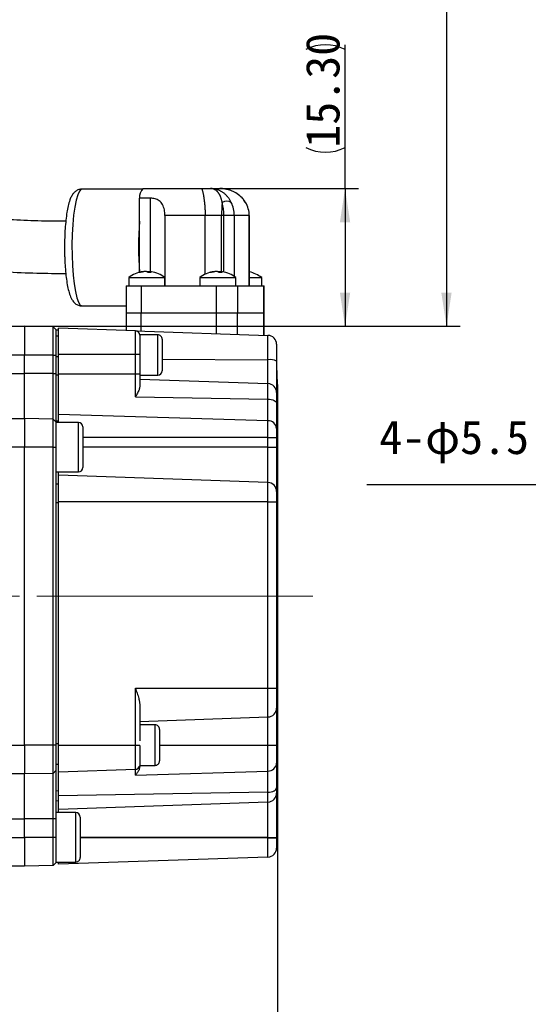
# Model space of a CAD drawing. Header units: millimetres. Extents: x 7 to 438, y 7 to 308.
# Tile 4 of 26: x 167 to 224, y 109 to 218. Entities that reach past the tile are written whole.
import ezdxf

# ---------------------------------------------------------------- set-up
doc = ezdxf.new("R2010")
doc.units = ezdxf.units.MM
doc.header["$PDSIZE"] = -1
doc.linetypes.add('SLD-中心线', pattern=[34.29, 30.48, -1.27, 1.27, -1.27])
doc.linetypes.add('SLD-实线', pattern=[0])
doc.layers.add('细实线层', color=7, linetype='SLD-实线')
doc.styles.add('SLDTEXTSTYLE1', font='txt')
doc.dimstyles.new('ISO-25', dxfattribs={"dimtxt": 2.5, "dimasz": 2.5, "dimexe": 1.25, "dimexo": 0.625, "dimtad": 1, "dimtxsty": 'Standard', "dimcen": 2.5, "dimadec": 0, "dimazin": 0, "dimtfac": 1, "dimtmove": 0, "dimatfit": 3, "dimfxl": 1, "dimarcsym": 0})
doc.dimstyles.new('SLDDIMSTYLE3', dxfattribs={"dimtxt": 3.75, "dimasz": 3.75, "dimexe": 0, "dimexo": 0.0625, "dimgap": 0.9375, "dimtad": 2, "dimrnd": 1e-09, "dimzin": 12, "dimdsep": 46, "dimtxsty": 'SLDTEXTSTYLE1', "dimsah": 1, "dimcen": 0.09, "dimadec": 0, "dimazin": 3, "dimtol": 1, "dimtp": 1, "dimtm": 1, "dimtfac": 1, "dimtdec": 0, "dimtofl": 0, "dimtmove": 0, "dimatfit": 3, "dimfxl": 1, "dimfrac": 2, "dimtolj": 1, "dimarcsym": 0})
doc.dimstyles.new('SLDDIMSTYLE5', dxfattribs={"dimtxt": 3.75, "dimasz": 3.75, "dimexe": 0, "dimexo": 0.0625, "dimgap": 0.9375, "dimtad": 2, "dimrnd": 1e-09, "dimzin": 4, "dimdsep": 46, "dimtxsty": 'SLDTEXTSTYLE1', "dimsah": 1, "dimcen": 0.09, "dimadec": 0, "dimazin": 1, "dimtfac": 1, "dimtdec": 3, "dimtofl": 0, "dimtmove": 0, "dimatfit": 3, "dimfxl": 1, "dimfrac": 2, "dimtolj": 1, "dimtzin": 12, "dimarcsym": 0})
doc.dimstyles.new('SLDDIMSTYLE6', dxfattribs={"dimtxt": 3.75, "dimasz": 3.75, "dimexe": 0, "dimexo": 0.0625, "dimgap": 0.9375, "dimtad": 2, "dimrnd": 1e-09, "dimzin": 12, "dimdsep": 46, "dimtxsty": 'SLDTEXTSTYLE1', "dimsah": 1, "dimcen": 0.09, "dimadec": 0, "dimazin": 3, "dimtol": 1, "dimtp": 30, "dimtm": 30, "dimtfac": 1, "dimtdec": 0, "dimtofl": 0, "dimtmove": 0, "dimatfit": 3, "dimfxl": 1, "dimfrac": 2, "dimtolj": 1, "dimarcsym": 0})

# ---------------------------------------------------------------- blocks, each defined once
blk = doc.blocks.new('_D_5')
at = {"layer": '细实线层', "ltscale": 1.5}
for p, q in [((195.67, 130.42), (195.67, 104.11)), ((99.07, 123.93), (99.07, 104.11)), ((99.07, 105.61), (195.67, 105.61))]:
    blk.add_line(p, q, dxfattribs=at)
for points in [[(99.07, 105.61), (102.82, 105.03), (102.82, 106.18)], [(195.67, 105.61), (191.92, 106.18), (191.92, 105.03)]]:
    blk.add_solid(points, dxfattribs=at)
at = {"layer": '细实线层', "ltscale": 1.5, "attachment_point": 1, "style": 'SLDTEXTSTYLE1'}
for s, insert, char_height in [('97', (143.35, 109.97), 3.75), ('±1', (149.89, 108.84), 2.625)]:
    blk.add_mtext(s, dxfattribs=dict(at, insert=insert, char_height=char_height))
blk = doc.blocks.new('_D_7')
at = {"layer": '细实线层', "ltscale": 1.5}
for p, q in [((203.17, 199.23), (203.17, 215.21)), ((187.22, 199.23), (204.67, 199.23)), ((203.17, 199.23), (203.17, 183.93)), ((167.57, 183.93), (204.67, 183.93))]:
    blk.add_line(p, q, dxfattribs=at)
for centre, start, end in [((200.99, 210.33), 63.4349, 116.5651), ((200.99, 208.15), 243.4349, 296.5651)]:
    blk.add_arc(centre, 4.88, start, end, dxfattribs=at)
for points in [[(203.17, 199.23), (202.6, 195.48), (203.75, 195.48)], [(203.17, 183.93), (203.75, 187.68), (202.6, 187.68)]]:
    blk.add_solid(points, dxfattribs=at)
at = {"layer": '细实线层', "ltscale": 1.5, "insert": (198.81, 203.78), "char_height": 3.75, "attachment_point": 1, "rotation": 90, "style": 'SLDTEXTSTYLE1'}
blk.add_mtext('15.30', dxfattribs=at)
blk = doc.blocks.new('_D_8')
at = {"layer": '细实线层', "ltscale": 1.5}
for p, q in [((120.18, 280.64), (215.94, 280.64)), ((214.44, 280.64), (214.44, 183.93)), ((167.57, 183.93), (215.94, 183.93))]:
    blk.add_line(p, q, dxfattribs=at)
for points in [[(214.44, 280.64), (213.86, 276.89), (215.01, 276.89)], [(214.44, 183.93), (215.01, 187.68), (213.86, 187.68)]]:
    blk.add_solid(points, dxfattribs=at)
at = {"layer": '细实线层', "ltscale": 1.5, "attachment_point": 1, "rotation": 90, "style": 'SLDTEXTSTYLE1'}
for s, insert, char_height in [('±30', (211.2, 233), 2.625), ('300', (210.07, 224.27), 3.75)]:
    blk.add_mtext(s, dxfattribs=dict(at, insert=insert, char_height=char_height))
blk = doc.blocks.new('*D35')
at = {"color": 0, "lineweight": -2}
for p, q in [((252.53, 184.01), (254.75, 187.04)), ((250.31, 180.99), (246.93, 176.37)), ((239.58, 166.33), (244.72, 173.35)), ((205.58, 166.33), (239.58, 166.33))]:
    blk.add_line(p, q, dxfattribs=at)
at = {"color": 0}
for points in [[(252.03, 184.38), (253.03, 183.64), (250.31, 180.99)], [(244.21, 173.72), (245.22, 172.98), (246.93, 176.37)]]:
    blk.add_solid(points, dxfattribs=at)
at = {"layer": 'Defpoints', "color": 0}
for p in [(250.31, 180.99), (246.93, 176.37)]:
    blk.add_point(p, dxfattribs=at)
at = {"color": 0, "insert": (221.44, 171.09), "char_height": 3.75, "attachment_point": 5}
blk.add_mtext('4-φ5.5 均布', dxfattribs=at)

msp = doc.modelspace()

# ---------------------------------------------------------------- linework, layer by layer
at = {"color": 7, "linetype": 'SLD-实线', "lineweight": 25, "ltscale": 1.5}
for p, q in [((180.663184, 199.181229), (173.979309, 199.181229)), ((180.757598, 199.230908), (187.22272, 199.230908)), ((187.22272, 199.230908), (188.215573, 199.230908)), ((188.215573, 199.230908), (189.287276, 199.230908)), ((181.589216, 198.157044), (180.358205, 198.157044)), ((180.358205, 195.615508), (180.358205, 198.157044)), ((192.107484, 197.737767), (192.126643, 197.683277)), ((187.637546, 196.230907), (183.176239, 196.230907)), ((183.176239, 196.230907), (183.176239, 188.430907)), ((189.467676, 196.230907), (187.637546, 196.230907)), ((187.637546, 189.710344), (187.637546, 196.230907)), ((189.713881, 196.230907), (189.467676, 196.230907)), ((190.872334, 196.230907), (189.713881, 196.230907)), ((192.539357, 196.230907), (190.872334, 196.230907)), ((192.539357, 188.430907), (192.539357, 196.230907)), ((192.554553, 196.230907), (192.539357, 196.230907)), ((192.554553, 188.430907), (192.554553, 196.230907)), ((180.358205, 189.930097), (180.358205, 195.615508)), ((179.155097, 189.328907), (179.155097, 188.430907)), ((179.155097, 189.328907), (183.155098, 189.328907)), ((181.492303, 190.001373), (181.492303, 189.907816)), ((183.155098, 188.430907), (183.155098, 189.328907)), ((187.033557, 189.328907), (187.033557, 188.430907)), ((187.033557, 189.328907), (191.033558, 189.328907)), ((189.370767, 190.001373), (189.370767, 189.907816)), ((191.033558, 188.430907), (191.033558, 189.328907)), ((192.554553, 189.328907), (193.916116, 189.328907)), ((193.916116, 188.430907), (193.916116, 189.328907)), ((178.874165, 188.430907), (178.874165, 185.430907)), ((178.874165, 188.430907), (180.526868, 188.430907)), ((180.526868, 188.430907), (180.526868, 185.430907)), ((180.526868, 188.430907), (188.897733, 188.430907)), ((188.897733, 185.430907), (188.897733, 188.430907)), ((188.897733, 188.430907), (191.214644, 188.430907)), ((191.214644, 188.430907), (191.214644, 185.430907)), ((191.214644, 188.430907), (194.166665, 188.430907)), ((194.166665, 185.430907), (194.166665, 188.430907)), ((194.166665, 188.430907), (194.197048, 188.430907)), ((194.197048, 185.430907), (194.197048, 188.430907)), ((173.979309, 186.181229), (178.874165, 186.181229)), ((178.874165, 185.430907), (178.874165, 183.469001)), ((178.874165, 185.430907), (180.526868, 185.430907)), ((180.526868, 183.411289), (180.526868, 185.430907)), ((180.526868, 185.430907), (188.897733, 185.430907)), ((188.897733, 185.430907), (191.214644, 185.430907)), ((188.897733, 183.118973), (188.897733, 185.430907)), ((191.214644, 183.038064), (191.214644, 185.430907)), ((191.214644, 185.430907), (194.166665, 185.430907)), ((194.166665, 182.934977), (194.166665, 185.430907)), ((194.166665, 185.430907), (194.197048, 185.430907)), ((194.197048, 182.933916), (194.197048, 185.430907)), ((105.774165, 183.930908), (167.574164, 183.930908)), ((167.574164, 183.930908), (167.574164, 180.730909)), ((170.774211, 183.869813), (167.574164, 183.92567)), ((170.774211, 180.730909), (170.774211, 183.869813)), ((170.774211, 183.869813), (171.074164, 183.559202)), ((171.074164, 183.559202), (171.074164, 180.730909)), ((171.374165, 183.481459), (171.074164, 183.481459)), ((171.074164, 182.865829), (171.374165, 182.855353)), ((179.891613, 183.433473), (171.374165, 183.730908)), ((171.374165, 180.780907), (171.374165, 183.730908)), ((179.891613, 180.780907), (179.891613, 183.433473)), ((179.891613, 183.433473), (194.609065, 182.919529)), ((182.374165, 182.981458), (180.374165, 182.981458)), ((180.374165, 182.981458), (180.374165, 180.290919)), ((194.609065, 180.209182), (194.609065, 182.919529)), ((182.874166, 182.481457), (182.874166, 178.981457)), ((195.574161, 181.920138), (195.574161, 180.044856)), ((167.574164, 180.730909), (105.774165, 180.730909)), ((170.774211, 180.730909), (167.574164, 180.730909)), ((167.574164, 178.679645), (167.574164, 180.730909)), ((170.774211, 178.680908), (170.774211, 180.730909)), ((170.774211, 180.730909), (171.074164, 180.730909)), ((171.074164, 180.730909), (171.074164, 178.680908)), ((179.891613, 180.780907), (171.374165, 180.780907)), ((171.374165, 178.620909), (171.374165, 180.780907)), ((179.891613, 178.620909), (179.891613, 180.780907)), ((180.374165, 180.780907), (179.891613, 180.780907)), ((180.374165, 180.262152), (180.374165, 178.620909)), ((194.609065, 177.555159), (194.609065, 180.209182)), ((195.574161, 180.044856), (195.574161, 176.555768)), ((105.774165, 178.679645), (167.574164, 178.679645)), ((170.774211, 178.680908), (167.574164, 178.680908)), ((167.574164, 173.679646), (167.574164, 178.679645)), ((170.774211, 173.619814), (170.774211, 178.680908)), ((170.774211, 178.680908), (171.074164, 178.680908)), ((171.074164, 178.680908), (171.074164, 173.309204)), ((179.891613, 178.620909), (171.374165, 178.620909)), ((171.374165, 174.135037), (171.374165, 178.620909)), ((179.891613, 176.072549), (179.891613, 178.620909)), ((180.374165, 178.620909), (179.891613, 178.620909)), ((180.374165, 178.620909), (180.374165, 177.21922)), ((180.374165, 178.481456), (182.374165, 178.481456)), ((195.64372, 178.135861), (195.604604, 178.582948)), ((180.374165, 178.052254), (194.609065, 177.555159)), ((194.609065, 175.83168), (194.609065, 177.555159)), ((195.674163, 177.438617), (195.674163, 130.423222)), ((195.574161, 176.555768), (195.574161, 175.363299)), ((179.891613, 176.072549), (194.609065, 175.83168)), ((194.609065, 173.426912), (194.609065, 175.83168)), ((195.574161, 175.363299), (195.574161, 172.554706)), ((194.609065, 173.426912), (171.374165, 174.135037)), ((171.374165, 173.233263), (171.374165, 174.135037)), ((105.774165, 173.679646), (167.574164, 173.679646)), ((167.574164, 173.679646), (167.574164, 170.479644)), ((170.774211, 173.619814), (167.574164, 173.675671)), ((170.774211, 170.480907), (170.774211, 173.619814)), ((170.774211, 173.619814), (171.074164, 173.309204)), ((171.074164, 173.309204), (171.074164, 170.480907)), ((173.574165, 173.233263), (171.074164, 173.233263)), ((194.609065, 171.560459), (194.609065, 173.426912)), ((174.074166, 172.733266), (174.074166, 168.233265)), ((195.574161, 172.554706), (195.574161, 171.560459)), ((194.609065, 170.483265), (194.609065, 171.560459)), ((194.609065, 171.560459), (195.574161, 171.560459)), ((195.574161, 171.560459), (195.574161, 170.483265)), ((167.574164, 170.479644), (105.774165, 170.479644)), ((170.774211, 170.480907), (167.574164, 170.480907)), ((167.574164, 137.382169), (167.574164, 170.479644)), ((170.774211, 137.380909), (170.774211, 170.480907)), ((170.774211, 170.480907), (171.074164, 170.480907)), ((171.074164, 170.480907), (171.074164, 137.380909)), ((194.609065, 166.561883), (194.609065, 170.483265)), ((194.609065, 170.483265), (195.574161, 170.483265)), ((195.574161, 170.483265), (195.574161, 165.562492)), ((171.074164, 167.733264), (173.574165, 167.733264)), ((171.374165, 167.373266), (171.374165, 167.733264)), ((171.074164, 166.418188), (171.374165, 166.407708)), ((194.609065, 166.561883), (171.374165, 167.373266)), ((171.374165, 164.423265), (171.374165, 167.373266)), ((194.609065, 164.423265), (194.609065, 166.561883)), ((195.574161, 165.562492), (195.574161, 164.423265)), ((194.609065, 164.423265), (171.374165, 164.423265)), ((171.374165, 137.330909), (171.374165, 164.423265)), ((194.609065, 143.711169), (194.609065, 164.423265)), ((194.609065, 164.423265), (195.574161, 164.423265)), ((195.574161, 164.423265), (195.574161, 143.711169)), ((179.891613, 143.711169), (194.609065, 143.711169)), ((179.891613, 137.330909), (179.891613, 143.711169)), ((194.609065, 140.511614), (194.609065, 143.711169)), ((194.609065, 143.711169), (195.574161, 143.711169)), ((195.574161, 143.711169), (195.574161, 141.497407)), ((180.374165, 141.872879), (180.374165, 137.839306)), ((195.574161, 141.497407), (195.574161, 137.378548)), ((180.374165, 140.021291), (194.609065, 140.511614)), ((194.609065, 137.378548), (194.609065, 140.511614)), ((182.074164, 139.628548), (180.374165, 139.628548)), ((182.574165, 139.128547), (182.574165, 135.628548)), ((105.774165, 137.382169), (167.574164, 137.382169)), ((167.574164, 137.382169), (167.574164, 134.182174)), ((170.774211, 137.380909), (167.574164, 137.380909)), ((170.774211, 134.242002), (170.774211, 137.380909)), ((171.074164, 137.380909), (170.774211, 137.380909)), ((171.074164, 137.380909), (171.074164, 134.552617)), ((179.891613, 137.330909), (171.374165, 137.330909)), ((171.374165, 134.380911), (171.374165, 137.330909)), ((179.891613, 134.678345), (179.891613, 137.330909)), ((180.374165, 137.330909), (180.374165, 135.178041)), ((194.609065, 137.378548), (195.574161, 137.378548)), ((194.609065, 137.363602), (194.609065, 137.378548)), ((194.609065, 134.498205), (194.609065, 137.363602)), ((194.609065, 137.363602), (195.574161, 137.363602)), ((195.574161, 137.378548), (195.574161, 137.363602)), ((195.574161, 137.363602), (195.574161, 135.38104)), ((171.074164, 135.24599), (171.374165, 135.256466)), ((179.891613, 134.678345), (171.374165, 134.380911)), ((179.891613, 134.044197), (179.891613, 134.678345)), ((180.37171, 135.128554), (182.074164, 135.128554)), ((180.374165, 135.128554), (180.374165, 135.010209)), ((195.574161, 135.38104), (195.574161, 132.634197)), ((167.574164, 134.182174), (105.774165, 134.182174)), ((170.774211, 134.242002), (167.574164, 134.186145)), ((167.574164, 129.182171), (167.574164, 134.182174)), ((171.074164, 134.552617), (170.774211, 134.242002)), ((170.774211, 129.180905), (170.774211, 134.242002)), ((171.074164, 134.552617), (171.074164, 129.180905)), ((171.374165, 131.7502), (171.374165, 134.380911)), ((179.891613, 134.044197), (194.609065, 134.498205)), ((194.609065, 132.14631), (194.609065, 134.498205)), ((195.574161, 132.634197), (195.574161, 132.051129)), ((194.609065, 132.14631), (171.374165, 131.7502)), ((171.374165, 130.240355), (171.374165, 131.7502)), ((194.609065, 131.051738), (194.609065, 132.14631)), ((195.574161, 132.051129), (195.574161, 127.130356)), ((171.074164, 131.195437), (171.374165, 131.205913)), ((194.609065, 131.051738), (171.374165, 130.240355)), ((171.374165, 129.880358), (171.374165, 130.240355)), ((194.609065, 127.130356), (194.609065, 131.051738)), ((105.774165, 129.182171), (167.574164, 129.182171)), ((167.574164, 127.130907), (167.574164, 129.182171)), ((170.774211, 129.180905), (167.574164, 129.180905)), ((171.074164, 129.180905), (170.774211, 129.180905)), ((170.774211, 127.130907), (170.774211, 129.180905)), ((173.274164, 129.880358), (171.074164, 129.880358)), ((171.074164, 129.180905), (171.074164, 127.130907)), ((173.774165, 129.380357), (173.774165, 124.880355)), ((195.604604, 129.278865), (195.64372, 129.725952)), ((105.774165, 127.130907), (167.574164, 127.130907)), ((170.774211, 127.130907), (167.574164, 127.130907)), ((167.574164, 127.130907), (167.574164, 123.930905)), ((170.774211, 123.992), (170.774211, 127.130907)), ((171.074164, 127.130907), (170.774211, 127.130907)), ((171.074164, 127.130907), (171.074164, 124.302615)), ((194.609065, 127.130356), (195.574161, 127.130356)), ((194.609065, 127.080906), (194.609065, 127.130356)), ((194.609065, 124.942292), (194.609065, 127.080906)), ((194.609065, 127.080906), (195.574161, 127.080906)), ((195.574161, 127.130356), (195.574161, 127.080906)), ((195.574161, 127.080906), (195.574161, 125.941683)), ((194.609065, 124.942292), (171.374165, 124.130909)), ((167.574164, 123.930905), (105.774165, 123.930905)), ((170.774211, 123.992), (167.574164, 123.936143)), ((171.074164, 124.302615), (170.774211, 123.992)), ((171.074164, 124.380362), (173.274164, 124.380362)), ((171.374165, 124.130909), (171.374165, 124.380362))]:
    msp.add_line(p, q, dxfattribs=at)
at = {"color": 8, "linetype": 'SLD-实线', "lineweight": 25, "ltscale": 1.5}
for p, q in [((181.589216, 190.000877), (181.589216, 198.157044)), ((189.467676, 190.000877), (189.467676, 196.230907)), ((189.713881, 189.957753), (189.713881, 196.230907)), ((190.872334, 196.230907), (190.872334, 189.449856)), ((180.629585, 189.959992), (180.629585, 189.987457)), ((181.513872, 189.987457), (181.513872, 189.90767)), ((188.508045, 189.959992), (188.508045, 189.987457)), ((189.392336, 189.987457), (189.392336, 189.90767)), ((182.374165, 178.481456), (182.374165, 182.981458)), ((171.074164, 180.570908), (171.374165, 180.570908)), ((182.874166, 180.276566), (194.609065, 180.209182)), ((171.074164, 178.520907), (171.374165, 178.520907)), ((195.604604, 178.582948), (195.604604, 129.278865)), ((195.64372, 129.725952), (195.64372, 178.135861)), ((171.074164, 173.42037), (171.374165, 173.411321)), ((173.574165, 167.733264), (173.574165, 173.233263)), ((194.609065, 171.560459), (174.074166, 171.560459)), ((194.609065, 170.483265), (174.074166, 170.483265)), ((171.074164, 164.333266), (171.374165, 164.333266)), ((182.074164, 135.128554), (182.074164, 139.628548)), ((171.074164, 137.540911), (171.374165, 137.540911)), ((180.371933, 137.330909), (179.891613, 137.330909)), ((182.574165, 137.378548), (194.609065, 137.378548)), ((182.574165, 137.363602), (194.609065, 137.363602)), ((171.074164, 132.316556), (171.374165, 132.321831)), ((173.274164, 124.380362), (173.274164, 129.880358)), ((194.609065, 127.130356), (173.774165, 127.130356)), ((194.609065, 127.080906), (173.774165, 127.080906))]:
    msp.add_line(p, q, dxfattribs=at)
at = {"color": 8, "linetype": 'SLD-实线', "lineweight": 25, "ltscale": 1.5, "flags": 128}
msp.add_lwpolyline([(173.979309, 199.181229), (173.87813, 199.155061), (173.679028, 198.946987), (173.489579, 198.537527), (173.315868, 197.939839), (173.163482, 197.173136), (173.037313, 196.262058), (172.941424, 195.235892), (172.878895, 194.127614), (172.851731, 192.97285), (172.860809, 191.808712), (172.905837, 190.672618), (172.985368, 189.601083), (173.096844, 188.628545), (173.236683, 187.786265), (173.400391, 187.101312), (173.582707, 186.595701), (173.777767, 186.285686), (173.979309, 186.181229)], dxfattribs=at)
at = {"color": 7, "linetype": 'SLD-实线', "lineweight": 25, "ltscale": 1.5, "flags": 128}
for points in [[(194.609065, 175.83168), (194.799114, 175.819952), (194.980901, 175.791446), (195.147742, 175.747209), (195.293505, 175.688863), (195.412834, 175.618552), (195.501347, 175.538864), (195.555788, 175.452724), (195.574161, 175.363299)], [(194.609065, 132.14631), (194.799114, 132.158522), (194.980901, 132.188212), (195.147742, 132.234294), (195.293505, 132.295076), (195.412834, 132.368315), (195.501347, 132.451322), (195.555788, 132.54105), (195.574161, 132.634197)]]:
    msp.add_lwpolyline(points, dxfattribs=at)
at = {"color": 7, "linetype": 'SLD-实线', "lineweight": 25, "ltscale": 2.25}
for centre, radius, start, end in [((181.729522, 198.258226), 1.375045, 134.97769693, 184.21987553), ((204.904229, 196.266443), 15.436593, 174.73374469, 180.13189593), ((190.03962, 196.815257), 1.005152, 59.71988764, 120.28011236), ((184.021236, 196.258603), 5.692713, 359.72124786, 14.49306034), ((187.512451, 196.23975), 3.359895, 359.8492007, 25.44436222), ((189.750666, 196.223281), 2.788701, 0.15668302, 31.5699876), ((215.489806, 192.677626), 35.254227, 175.21975932, 184.50620572), ((181.155089, 186.830927), 3.19998, 99.03405946, 128.68227902), ((181.088955, 187.243113), 2.782524, 99.50250911, 107.08868149), ((180.342047, 189.40908), 0.498754, 81.84588995, 98.15411005), ((181.230437, 187.243113), 2.782524, 99.50250911, 107.08868149), ((180.907435, 189.392351), 0.64695, 52.09169778, 66.90597763), ((181.481261, 186.820402), 3.08743, 86.72573698, 93.27426302), ((181.260036, 189.392205), 0.647115, 52.09410042, 66.90487387), ((181.155088, 186.830879), 3.200029, 51.3180055, 80.83727064), ((189.033562, 186.830893), 3.200015, 99.03414093, 128.6820921), ((188.967398, 187.243219), 2.782417, 99.50253333, 107.08892394), ((188.220511, 189.409093), 0.498742, 81.84567881, 98.15432119), ((189.108881, 187.243219), 2.782417, 99.50253333, 107.08892394), ((188.785819, 189.392205), 0.647115, 52.09410042, 66.90487387), ((189.359725, 186.820402), 3.08743, 86.72573698, 93.27426302), ((189.1385, 189.392205), 0.647115, 52.09410042, 66.90487387), ((189.033562, 186.830913), 3.199994, 51.31781752, 80.83735245), ((191.916104, 186.830886), 3.200025, 51.31788909, 78.49148636), ((179.874158, 182.933772), 0.500006, 0.00067324, 87.99949055), ((182.374165, 182.481457), 0.5, 359.99993872, 90.00006128), ((194.574169, 181.920145), 0.999992, 359.99955694, 88.00016479), ((194.837517, 178.634702), 1.590968, 62.41809384, 98.25581833), ((182.374159, 178.981463), 0.500007, 270.00066747, 359.99933253), ((203.574163, 179.280201), 8.000001, 180.00004175, 185.00005355), ((194.574169, 176.555776), 0.999992, 359.99955694, 88.00016479), ((187.674161, 177.438607), 8.000001, 0.00006844, 5.00005355), ((173.574166, 172.733263), 0.5, 0.00036561, 90.00006128), ((194.638679, 172.489636), 0.937743, 3.97890806, 91.80967075), ((173.574159, 168.23327), 0.500007, 270.00066747, 359.99933253), ((194.574169, 165.5625), 0.999992, 359.99955694, 88.00016479), ((194.581484, 141.503929), 0.992698, 271.59209546, 359.62360323), ((182.07417, 139.128554), 0.499994, 359.99920998, 90.00079002), ((179.874165, 135.17804), 0.499999, 271.99977047, 354.32000286), ((182.07417, 135.628548), 0.499994, 269.99920997, 359.99993625), ((194.633623, 135.440288), 0.942402, 268.5067648, 356.39548027), ((194.574162, 132.051128), 0.999999, 272.00020219, 0.00007608), ((187.674161, 130.423205), 8.000001, 354.99994645, 359.99995825), ((173.274158, 129.380351), 0.500007, 0.00066747, 89.99933253), ((203.574163, 128.581611), 8.000001, 174.99994645, 179.99995825), ((194.574175, 125.941669), 0.999986, 271.99946823, 0.00081005), ((173.274171, 124.880356), 0.499994, 269.99920997, 359.99993625)]:
    msp.add_arc(centre, radius, start, end, dxfattribs=at)
at = {"color": 7, "linetype": 'SLD-实线', "lineweight": 25, "ltscale": 1.5}
for points, knots in [([(173.975915, 199.16505), (173.851168, 199.159691), (173.594815, 199.148678), (173.26338, 198.960057), (172.997939, 198.705106), (172.78117, 198.370427), (172.585565, 197.903935), (172.419992, 197.296148), (172.278554, 196.545976), (172.16795, 195.698505), (172.086904, 194.759709), (172.036638, 193.77055), (172.020807, 192.754322), (172.024592, 191.997282), (172.044761, 191.5828), (172.048312, 191.50983)], [0, 0, 0, 0, 0.0437809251, 0.0899692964, 0.1311389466, 0.1738569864, 0.2303904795, 0.3100870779, 0.396990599, 0.5012267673, 0.6133139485, 0.7313952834, 0.8527047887, 0.9740686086, 1, 1, 1, 1]), ([(187.22272, 199.230908), (187.223141, 199.2309), (187.226881, 199.230832), (187.236982, 199.227581), (187.260188, 199.206055), (187.279701, 199.167088), (187.303944, 199.108355), (187.327748, 199.035498), (187.355082, 198.936846), (187.383647, 198.817322), (187.412194, 198.682208), (187.440396, 198.533462), (187.468101, 198.371957), (187.495637, 198.194144), (187.521723, 198.006274), (187.545946, 197.810514), (187.568058, 197.60749), (187.588152, 197.392993), (187.605376, 197.171012), (187.619305, 196.943812), (187.629577, 196.711756), (187.636274, 196.473391), (187.63712, 196.312135), (187.637546, 196.230907)], [0, 0, 0, 0, 0.0004132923, 0.0036693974, 0.0100707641, 0.0308099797, 0.0457528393, 0.0725764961, 0.1058801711, 0.146232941, 0.1931404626, 0.2413969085, 0.2947968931, 0.3539441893, 0.417967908, 0.4809274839, 0.5475143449, 0.6183789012, 0.6923406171, 0.7660037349, 0.8417519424, 0.9202866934, 1, 1, 1, 1]), ([(189.532795, 197.683277), (189.523485, 197.731836), (189.505144, 197.827511), (189.471806, 197.967822), (189.434353, 198.102664), (189.395403, 198.221767), (189.356363, 198.325585), (189.318433, 198.415233), (189.277736, 198.500801), (189.233996, 198.582654), (189.1872, 198.660505), (189.137245, 198.734261), (189.084447, 198.803306), (189.029073, 198.867277), (188.971295, 198.926066), (188.902051, 198.987875), (188.819216, 199.050212), (188.720738, 199.109374), (188.617128, 199.157355), (188.518458, 199.190552), (188.426734, 199.212075), (188.347424, 199.224189), (188.284938, 199.229235), (188.244457, 199.230635), (188.225832, 199.230891), (188.217668, 199.230904), (188.215573, 199.230908)], [0, 0, 0, 0, 0.0667922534, 0.1315990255, 0.194775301, 0.255815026, 0.300826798, 0.3445878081, 0.3872854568, 0.4287956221, 0.4699229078, 0.5099452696, 0.549082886, 0.5872825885, 0.6241791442, 0.660366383, 0.7125971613, 0.7639835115, 0.8152890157, 0.8665572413, 0.9043387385, 0.9424511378, 0.9748361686, 0.9889704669, 0.9971698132, 1, 1, 1, 1]), ([(190.546446, 197.683277), (190.522004, 197.732194), (190.473382, 197.829505), (190.390967, 197.969825), (190.302357, 198.104607), (190.208769, 198.230899), (190.111291, 198.348579), (190.010352, 198.457969), (189.904365, 198.561052), (189.792617, 198.658414), (189.67539, 198.749507), (189.552621, 198.834088), (189.425538, 198.91117), (189.292242, 198.98166), (189.152998, 199.044802), (189.007671, 199.1), (188.858818, 199.145985), (188.713362, 199.180903), (188.572346, 199.205898), (188.441124, 199.221601), (188.336397, 199.228475), (188.269054, 199.230436), (188.239381, 199.230811), (188.224952, 199.230898), (188.218606, 199.230905), (188.215573, 199.230908)], [0, 0, 0, 0, 0.055546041, 0.110497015, 0.1652176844, 0.2193641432, 0.2701132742, 0.3204014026, 0.3705182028, 0.4202554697, 0.4709102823, 0.5212721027, 0.5716427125, 0.6218356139, 0.6743841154, 0.7268797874, 0.7796763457, 0.8325653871, 0.8787562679, 0.9251080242, 0.9667674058, 0.9853402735, 0.9935529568, 0.9969178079, 1, 1, 1, 1]), ([(192.093309, 197.728103), (192.048102, 197.806344), (191.892602, 198.075466), (191.49412, 198.458526), (190.912476, 198.858402), (190.224653, 199.128916), (189.664853, 199.224269), (189.351521, 199.229778), (189.287276, 199.230908)], [0, 0, 0, 0, 0.0814575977, 0.2801889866, 0.4914891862, 0.7169304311, 0.9419595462, 1, 1, 1, 1]), ([(192.126643, 197.683277), (192.095642, 197.732299), (192.033645, 197.830334), (191.929831, 197.970546), (191.818572, 198.10532), (191.701584, 198.231521), (191.580215, 198.349122), (191.454972, 198.458461), (191.323958, 198.561489), (191.186332, 198.658801), (191.042502, 198.749844), (190.892441, 198.834363), (190.737672, 198.911389), (190.575895, 198.981832), (190.407504, 199.044929), (190.232391, 199.100077), (190.053637, 199.146025), (189.87955, 199.180913), (189.711247, 199.205896), (189.555032, 199.221595), (189.430598, 199.228473), (189.350671, 199.230436), (189.315485, 199.230811), (189.298386, 199.230898), (189.290868, 199.230905), (189.287276, 199.230908)], [0, 0, 0, 0, 0.0515168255, 0.1030226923, 0.1548669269, 0.2067203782, 0.255819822, 0.30494571, 0.3543603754, 0.4038314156, 0.4546309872, 0.5055245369, 0.5567757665, 0.6081531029, 0.6622190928, 0.7164614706, 0.7711843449, 0.8261136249, 0.8741231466, 0.922293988, 0.9655466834, 0.9848080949, 0.9933210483, 0.9968083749, 1, 1, 1, 1]), ([(183.176239, 196.230907), (183.165204, 196.449081), (183.143737, 196.87352), (182.946383, 197.46302), (182.570072, 197.90028), (182.085804, 198.123309), (181.752604, 198.145945), (181.589216, 198.157044)], [0, 0, 0, 0, 0.2315336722, 0.4504294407, 0.64704317, 0.8269248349, 1, 1, 1, 1]), ([(172.165666, 195.591672), (171.266099, 195.598133), (169.326839, 195.612063), (166.515778, 195.730926), (164.380553, 195.858226), (163.286316, 195.959801), (163.062403, 195.980586)], [0, 0, 0, 0, 0.2960827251, 0.6382863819, 0.9259829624, 1, 1, 1, 1]), ([(172.048312, 191.50983), (172.058553, 191.250316), (172.081205, 190.676309), (172.153097, 189.815349), (172.257019, 188.958736), (172.391994, 188.192783), (172.567008, 187.507754), (172.784301, 186.966572), (173.065054, 186.575341), (173.377475, 186.322202), (173.699989, 186.196372), (173.909377, 186.18502), (173.979309, 186.181229)], [0, 0, 0, 0, 0.1274425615, 0.2818844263, 0.4238146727, 0.5508055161, 0.6632222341, 0.77058372, 0.8347328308, 0.8973232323, 0.9657074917, 1, 1, 1, 1]), ([(164.824166, 190.033397), (165.028884, 190.018245), (166.405512, 189.916356), (168.852233, 189.82349), (171.094204, 189.80267), (172.161144, 189.792762)], [0, 0, 0, 0, 0.0838757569, 0.5640221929, 1, 1, 1, 1]), ([(180.629585, 189.987457), (180.644223, 189.989835), (180.672473, 189.994426), (180.712212, 189.999979), (180.747326, 190.00396), (180.774808, 190.006405), (180.797645, 190.006724), (180.808045, 190.006469), (180.818888, 190.003642), (180.817501, 190.001574), (180.817321, 190.001305)], [0, 0, 0, 0, 0.2325007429, 0.4487137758, 0.6305313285, 0.7829583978, 0.8918518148, 0.9633926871, 0.9952528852, 1, 1, 1, 1]), ([(181.161196, 189.987457), (181.15787, 189.988723), (181.150687, 189.991458), (181.138637, 189.994681), (181.124692, 189.997683), (181.109081, 190.000244), (181.091989, 190.0024), (181.073434, 190.004139), (181.053289, 190.005462), (181.024476, 190.006625), (180.994493, 190.006834), (180.963539, 190.006197), (180.931233, 190.004951), (180.898606, 190.002848), (180.865915, 189.999943), (180.843439, 189.997571), (180.817489, 189.994439), (180.794134, 189.991215), (180.776774, 189.988387), (180.771068, 189.987457)], [0, 0, 0, 0, 0.027138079, 0.0586316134, 0.0950599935, 0.1359794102, 0.1793137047, 0.2265201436, 0.2781781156, 0.3333700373, 0.4465743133, 0.506934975, 0.569641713, 0.6932921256, 0.7563994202, 0.8201045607, 0.8657695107, 0.955879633, 1, 1, 1, 1]), ([(181.166299, 189.992946), (181.167846, 189.99345), (181.17903, 189.997097), (181.202552, 190.000474), (181.23826, 190.004616), (181.278898, 190.006548), (181.323855, 190.006893), (181.370953, 190.005487), (181.419845, 190.002219), (181.460343, 189.998676), (181.484574, 189.995134), (181.492303, 189.994004)], [0, 0, 0, 0, 0.01488779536, 0.10767751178, 0.21628658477, 0.34447908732, 0.47978311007, 0.62796125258, 0.77578607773, 0.92848249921, 1, 1, 1, 1]), ([(181.680609, 189.987457), (181.673172, 189.988683), (181.658545, 189.991095), (181.636894, 189.994422), (181.616038, 189.997437), (181.596383, 190.000052), (181.578177, 190.002248), (181.561533, 190.004011), (181.546333, 190.005365), (181.529691, 190.006455), (181.515715, 190.006919), (181.503935, 190.006284), (181.497978, 190.005402), (181.491817, 190.003663), (181.492714, 189.999246), (181.495239, 189.997175), (181.50008, 189.993752), (181.50646, 189.990643), (181.51178, 189.988356), (181.513872, 189.987457)], [0, 0, 0, 0, 0.1040473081, 0.2046369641, 0.3023627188, 0.3949235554, 0.4783437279, 0.5554916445, 0.625918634, 0.6890964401, 0.7852219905, 0.820893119, 0.8479683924, 0.8760530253, 0.8862935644, 0.9028075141, 0.9199801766, 0.9685327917, 1, 1, 1, 1]), ([(188.508045, 189.987457), (188.522684, 189.989835), (188.550936, 189.994426), (188.590676, 189.999979), (188.625789, 190.003959), (188.653271, 190.006405), (188.676108, 190.006724), (188.686509, 190.006469), (188.697352, 190.003642), (188.695965, 190.001574), (188.695785, 190.001305)], [0, 0, 0, 0, 0.232515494, 0.4487243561, 0.6305384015, 0.7829431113, 0.891853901, 0.9633933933, 0.9952529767, 1, 1, 1, 1]), ([(189.039656, 189.987457), (189.036332, 189.988723), (189.029149, 189.991458), (189.017099, 189.994681), (189.003154, 189.997682), (188.987541, 190.000244), (188.97045, 190.0024), (188.951896, 190.00414), (188.931752, 190.005462), (188.902939, 190.006626), (188.872956, 190.006834), (188.842003, 190.006197), (188.809697, 190.004951), (188.77707, 190.002848), (188.744378, 189.999943), (188.721901, 189.997571), (188.69595, 189.994439), (188.672595, 189.991216), (188.655234, 189.988387), (188.649528, 189.987457)], [0, 0, 0, 0, 0.0271291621, 0.0586226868, 0.0950603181, 0.1359797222, 0.1793140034, 0.2265109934, 0.2781784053, 0.3333608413, 0.4465650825, 0.5069257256, 0.5696324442, 0.6932828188, 0.7563900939, 0.8201046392, 0.8657601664, 0.9558796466, 1, 1, 1, 1]), ([(189.044759, 189.992946), (189.046306, 189.99345), (189.05749, 189.997097), (189.081013, 190.000474), (189.116721, 190.004616), (189.157361, 190.006548), (189.202317, 190.006893), (189.249417, 190.005487), (189.298307, 190.002219), (189.338805, 189.998676), (189.363037, 189.995134), (189.370767, 189.994004)], [0, 0, 0, 0, 0.0148876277, 0.1076762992, 0.2162954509, 0.3444751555, 0.4797890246, 0.6279654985, 0.7757886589, 0.9284720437, 1, 1, 1, 1]), ([(189.559069, 189.987457), (189.551633, 189.988683), (189.537007, 189.991095), (189.515358, 189.994422), (189.494501, 189.997437), (189.474845, 190.000051), (189.45664, 190.002248), (189.439996, 190.004011), (189.424797, 190.005365), (189.408153, 190.006455), (189.394177, 190.006919), (189.382396, 190.006284), (189.376441, 190.0054), (189.370273, 190.003664), (189.371179, 189.999247), (189.373702, 189.997174), (189.378544, 189.993753), (189.384922, 189.990641), (189.390243, 189.988356), (189.392336, 189.987457)], [0, 0, 0, 0, 0.1040302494, 0.2046197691, 0.3023453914, 0.3949230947, 0.4783261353, 0.5554739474, 0.6259008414, 0.6890785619, 0.7852211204, 0.8208922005, 0.8479505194, 0.8760498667, 0.886293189, 0.9028071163, 0.9199797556, 0.9685171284, 1, 1, 1, 1]), ([(180.374165, 177.21922), (180.373016, 177.192513), (180.370659, 177.137713), (180.354297, 177.05442), (180.330635, 176.968436), (180.287907, 176.846443), (180.218862, 176.688534), (180.120299, 176.493416), (180.010369, 176.289937), (179.932774, 176.148579), (179.892959, 176.075035), (179.891613, 176.072549)], [0, 0, 0, 0, 0.0638645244, 0.1310427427, 0.2024395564, 0.2771237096, 0.4400279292, 0.6142550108, 0.7999475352, 0.9932373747, 1, 1, 1, 1]), ([(179.891613, 143.711169), (179.893012, 143.707329), (179.928485, 143.610013), (179.997736, 143.419217), (180.096531, 143.137183), (180.188965, 142.853682), (180.26034, 142.605116), (180.311129, 142.393591), (180.344491, 142.219605), (180.36872, 142.046236), (180.372361, 141.930308), (180.374165, 141.872879)], [0, 0, 0, 0, 0.0064226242, 0.1627877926, 0.3189973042, 0.4760616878, 0.6313727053, 0.7252966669, 0.8178347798, 0.9097593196, 1, 1, 1, 1]), ([(180.374165, 135.010209), (180.369911, 134.946745), (180.361468, 134.820775), (180.303146, 134.640087), (180.223191, 134.471934), (180.124591, 134.316871), (180.014967, 134.176077), (179.934488, 134.087989), (179.892959, 134.045572), (179.891613, 134.044197)], [0, 0, 0, 0, 0.17201576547, 0.34143261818, 0.51107664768, 0.6765462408, 0.838912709, 0.99477671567, 1, 1, 1, 1])]:
    msp.add_open_spline(points, degree=3, knots=knots, dxfattribs=at)
at = {"layer": '细实线层', "linetype": 'SLD-中心线', "lineweight": 18, "ltscale": 1.5}
msp.add_line((66.074167, 153.930906), (199.59711, 153.930906), dxfattribs=at)

# ---------------------------------------------------------------- dimensions: what is measured, and where the dimension line sits
dim = msp.add_diameter_dim_2p(p1=(250.314446, 180.987369), p2=(246.934084, 176.37192), text='4-φ5.5 均布', dimstyle='ISO-25', override={"dimtxt": 3.75, "dimasz": 3.75, "dimexe": 1.5, "dimexo": 0, "dimgap": 2.286, "dimtih": 1, "dimtoh": 1, "dimzin": 0, "dimadec": 2, "dimtdec": 3, "dimtzin": 0})
dim.commit()
dim.dimension.update_dxf_attribs({"geometry": '*D35', "text_midpoint": (221.436223, 166.332448)})
at = {"layer": '细实线层', "ltscale": 1.5}
for base, p1, text, dimstyle, picture, middle in [((214.435857, 183.930908), (120.184164, 280.643478), '300 最大', 'SLDDIMSTYLE6', '_D_8', (214.435857, 231.691433)), ((203.174161, 183.930908), (187.222718, 199.230908), '(<>)', 'SLDDIMSTYLE5', '_D_7', (203.174161, 209.237872))]:
    dim = msp.add_linear_dim(base=base, p1=p1, p2=(167.574164, 183.930908), angle=90, text=text, dimstyle=dimstyle, dxfattribs=at)
    dim.commit()
    dim.dimension.update_dxf_attribs({"geometry": picture, "text_midpoint": middle, "dimtype": 160})
dim = msp.add_linear_dim(base=(195.674164, 105.605029), p1=(99.074164, 123.930908), p2=(195.674164, 130.423201), dimstyle='SLDDIMSTYLE3', dxfattribs=at)
dim.commit()
dim.dimension.update_dxf_attribs({"geometry": '_D_5', "text_midpoint": (148.910878, 105.605029), "dimtype": 160})

doc.saveas('drawing.dxf')
